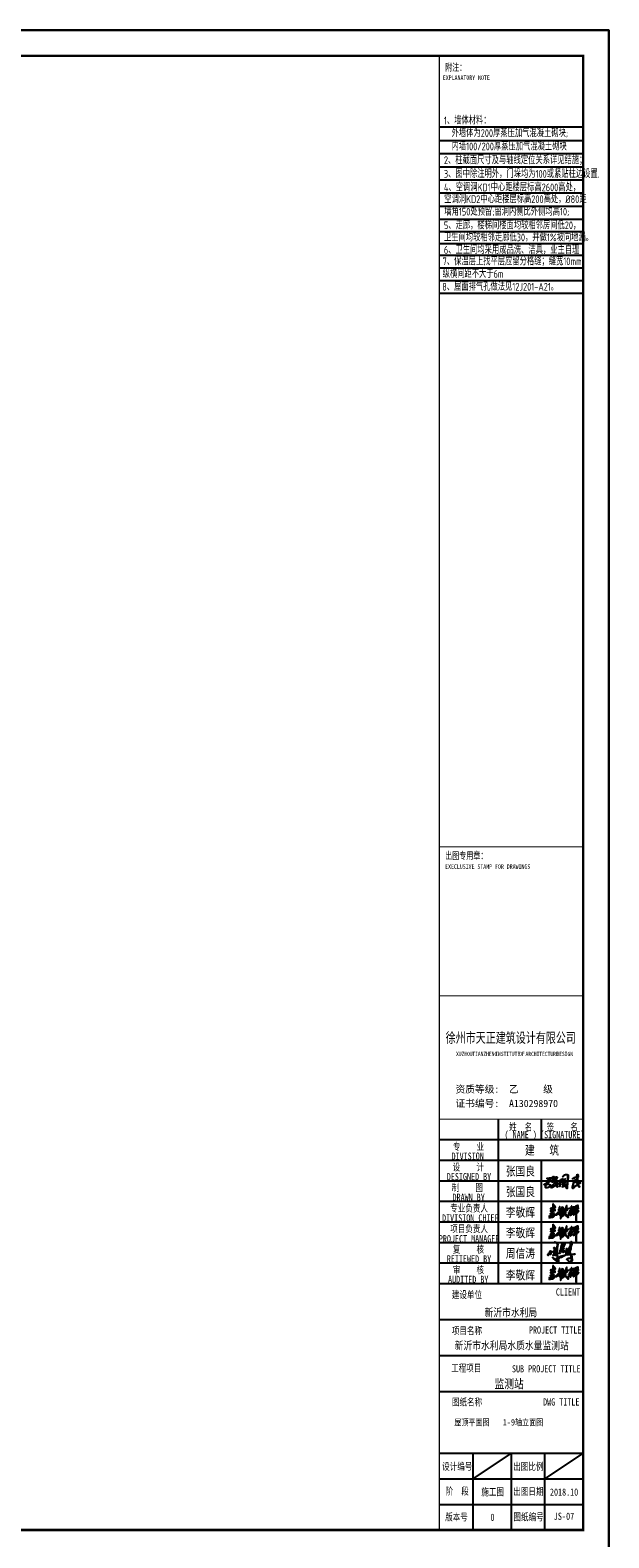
# Model space of a CAD drawing. Header units: inches. Extents: x 224620 to 3435104, y 247406 to 993300.
# Tile 51 of 110: x 312381 to 334909, y 449137 to 507840. Entities that reach past the tile are written whole.
import ezdxf
from ezdxf.enums import TextEntityAlignment as Align

# ---------------------------------------------------------------- set-up
doc = ezdxf.new("R2010")
doc.units = ezdxf.units.IN
doc.header["$MEASUREMENT"] = 0
for name, color, linetype in [('PUB_TEXT', 7, 'Continuous'), ('PUB_TITLE', 4, 'Continuous'), ('SHEET_TEXT', 3, 'Continuous'), ('TK', 7, 'Continuous'), ('细线', 135, 'Continuous')]:
    doc.layers.add(name, color=color, linetype=linetype)
doc.styles.add('-宋体', font='txt', dxfattribs={"width": 0.8})
doc.styles.add('TKHZ1', font='txt', dxfattribs={"width": 0.8})
doc.styles.add('TSSD_Dimension', font='Tssdeng.shx', dxfattribs={"width": 0.7, "bigfont": 'hztxt.shx'})
doc.styles.add('黑体', font='simhei.ttf')

# ---------------------------------------------------------------- blocks, each defined once
blk = doc.blocks.new('李敬辉')
h = blk.add_hatch(color=3)
h.paths.add_polyline_path([(3997, 950), (3920, 887), (3809, 793), (3730, 732), (3680, 669), (3670, 639), (3707, 622), (3817, 678), (3907, 708), (3970, 728), (3990, 743), (3996, 778), (4006, 824), (4012, 887), (4026, 937), (4017, 959)], flags=16)
h.paths.add_polyline_path([(4032, 1341), (3906, 1270), (3844, 1178), (3835, 1138), (3884, 1156), (3964, 1210), (4023, 1252), (4056, 1307)], flags=16)
h.paths.add_polyline_path([(3256, 1743), (3239, 1696), (3258, 1665), (3275, 1637), (3275, 1591), (3284, 1520), (3277, 1464), (3259, 1421), (3246, 1392), (3212, 1377), (3163, 1377), (3103, 1399), (3078, 1426), (3069, 1469), (3038, 1469), (3014, 1453), (3014, 1416), (3040, 1373), (3083, 1317), (3111, 1295), (3148, 1295), (3188, 1306), (3208, 1306), (3215, 1290), (3199, 1251), (3129, 1163), (3066, 1117), (3031, 1080), (2990, 1020), (2990, 980), (3003, 969), (3035, 1020), (3096, 1076), (3142, 1114), (3172, 1138), (3188, 1150), (3209, 1171), (3205, 1145), (3186, 1107), (3176, 1078), (3105, 1013), (3025, 946), (2962, 886), (2916, 846), (2880, 812), (2857, 774), (2851, 744), (2868, 730), (2914, 771), (3024, 864), (3095, 923), (3162, 988), (3200, 1041), (3222, 1053), (3243, 1067), (3270, 1067), (3247, 1030), (3206, 960), (3152, 893), (3048, 780), (2915, 625), (2820, 519), (2736, 377), (2707, 320), (2707, 272), (2718, 253), (2745, 249), (2858, 363), (2963, 495), (3041, 601), (3088, 652), (3116, 687), (3154, 721), (3170, 721), (3184, 707), (3175, 659), (3160, 609), (3147, 547), (3103, 439), (3103, 399), (3135, 384), (3182, 435), (3275, 581), (3338, 676), (3378, 766), (3378, 823), (3364, 834), (3343, 815), (3312, 748), (3275, 694), (3250, 664), (3234, 664), (3234, 707), (3218, 760), (3202, 787), (3172, 799), (3153, 812), (3179, 842), (3250, 929), (3319, 1013), (3341, 1063), (3341, 1107), (3311, 1130), (3282, 1137), (3266, 1131), (3254, 1148), (3273, 1225), (3292, 1259), (3301, 1289), (3335, 1338), (3427, 1418), (3515, 1502), (3560, 1542), (3578, 1592), (3558, 1616), (3526, 1589), (3484, 1558), (3440, 1527), (3401, 1491), (3374, 1469), (3350, 1456), (3337, 1472), (3337, 1534), (3337, 1591), (3328, 1653), (3312, 1690), (3293, 1724)])
h.paths.add_polyline_path([(2399, 950), (2324, 886), (2292, 840), (2298, 804), (2330, 753), (2348, 744), (2367, 785), (2389, 842), (2408, 898), (2408, 924), (2408, 940)], flags=16)
h.paths.add_polyline_path([(2726, 1379), (2628, 1264), (2489, 1113), (2318, 957), (2226, 889), (2165, 831), (2104, 784), (1997, 689), (2046, 668), (2184, 746), (2218, 770), (2264, 716), (2287, 696), (2287, 668), (2279, 641), (2242, 584), (2112, 461), (2008, 361), (1921, 281), (1873, 252), (1824, 186), (1872, 164), (1991, 251), (2139, 383), (2207, 458), (2250, 500), (2296, 552), (2321, 577), (2343, 577), (2377, 503), (2448, 397), (2527, 290), (2627, 189), (2710, 140), (2784, 108), (2854, 101), (2832, 152), (2738, 216), (2653, 296), (2536, 404), (2475, 502), (2432, 579), (2413, 645), (2404, 684), (2437, 807), (2461, 906), (2469, 996), (2497, 1033), (2598, 1129), (2672, 1200), (2749, 1286), (2777, 1329), (2777, 1381)])
h.paths.add_polyline_path([(1690, 731), (1619, 719), (1581, 687), (1558, 632), (1548, 602), (1587, 576), (1663, 612), (1729, 669), (1745, 726), (1710, 742)], flags=16)
h.paths.add_polyline_path([(1183, 736), (1135, 680), (1135, 638), (1188, 631), (1265, 671), (1344, 714), (1416, 757), (1452, 777), (1477, 766), (1477, 657), (1466, 577), (1446, 529), (1446, 489), (1492, 469), (1546, 469), (1627, 509), (1666, 542), (1716, 569), (1800, 611), (1824, 683), (1824, 776), (1789, 814), (1724, 836), (1652, 814), (1589, 754), (1566, 776), (1572, 820), (1640, 889), (1699, 938), (1799, 1002), (1910, 1063), (1967, 1097), (2021, 1122), (2063, 1142), (2097, 1155), (2128, 1145), (2135, 1119), (2057, 959), (1964, 794), (1870, 589), (1838, 503), (1787, 397), (1741, 285), (1721, 228), (1709, 228), (1705, 265), (1694, 299), (1697, 321), (1684, 346), (1673, 360), (1659, 385), (1666, 401), (1660, 415), (1641, 405), (1641, 366), (1657, 320), (1666, 251), (1666, 181), (1666, 123), (1666, 65), (1645, 8), (1645, -29), (1645, -69), (1667, -85), (1699, -69), (1726, -15), (1726, 32), (1737, 83), (1755, 130), (1775, 190), (1814, 304), (1860, 404), (1908, 513), (1944, 579), (1997, 689), (2070, 840), (2158, 998), (2228, 1081), (2316, 1178), (2428, 1344), (2506, 1504), (2572, 1639), (2617, 1733), (2617, 1790), (2589, 1821), (2560, 1810), (2511, 1746), (2429, 1501), (2313, 1303), (2260, 1229), (2233, 1187), (2195, 1227), (2139, 1254), (2094, 1236), (1926, 1150), (1797, 1074), (1564, 939), (1446, 862), (1288, 793), (1232, 768)])
h.paths.add_polyline_path([(1508, 1612), (1472, 1551), (1454, 1489), (1476, 1432), (1499, 1368), (1516, 1323), (1506, 1298), (1496, 1275), (1446, 1256), (1385, 1233), (1346, 1178), (1346, 1147), (1362, 1130), (1410, 1150), (1463, 1178), (1523, 1196), (1540, 1176), (1547, 1106), (1547, 1051), (1562, 1032), (1605, 1047), (1637, 1086), (1637, 1138), (1656, 1166), (1674, 1205), (1692, 1238), (1720, 1266), (1720, 1240), (1720, 1201), (1784, 1236), (1857, 1317), (1938, 1387), (2010, 1446), (2041, 1501), (2041, 1545), (1994, 1545), (1971, 1538), (1962, 1517), (1962, 1501), (1956, 1482), (1946, 1467), (1933, 1463), (1933, 1489), (1943, 1517), (1943, 1540), (1924, 1568), (1912, 1591), (1912, 1610), (1891, 1615), (1884, 1609), (1868, 1597), (1859, 1575), (1873, 1540), (1873, 1518), (1873, 1493), (1854, 1459), (1843, 1441), (1843, 1425), (1804, 1402), (1716, 1368), (1671, 1331), (1651, 1304), (1609, 1304), (1594, 1338), (1594, 1420), (1551, 1471), (1551, 1521), (1566, 1578), (1566, 1619), (1533, 1619)], flags=17)
h.paths.add_polyline_path([(168, 583), (175, 642), (267, 713), (435, 770), (553, 799), (624, 799), (670, 766), (663, 732), (608, 654), (516, 562), (471, 526), (471, 498), (528, 481), (650, 493), (809, 516), (986, 538), (1089, 557), (1146, 573), (1190, 544), (1209, 505), (1179, 451), (1103, 433), (971, 406), (838, 406), (676, 394), (617, 394), (617, 363), (653, 286), (663, 224), (644, 171), (597, 110), (500, 65), (399, 65), (276, 65), (187, 65), (113, 32), (0, 0), (31, 83), (125, 138), (254, 168), (377, 168), (435, 153), (527, 169), (556, 220), (527, 281), (446, 328), (376, 363), (288, 363), (223, 327), (138, 259), (75, 190), (16, 169), (-13, 199), (28, 265), (101, 356), (176, 421), (250, 449), (317, 467), (362, 491), (424, 559), (479, 605), (520, 656), (537, 689), (503, 689), (448, 663), (350, 616), (292, 607), (225, 582), (184, 576)])
h.paths.add_polyline_path([(454, 1236), (413, 1218), (373, 1179), (341, 1153), (323, 1137), (333, 1129), (391, 1139), (443, 1147), (467, 1163), (467, 1193), (467, 1221), (461, 1231)], flags=16)
h.paths.add_polyline_path([(585, 1900), (576, 1780), (576, 1654), (582, 1573), (582, 1527), (593, 1508), (633, 1521), (723, 1567), (788, 1589), (788, 1628), (741, 1727), (669, 1827), (623, 1882)], flags=16)
h.paths.add_polyline_path([(551, 2093), (510, 2034), (510, 1862), (521, 1723), (521, 1632), (521, 1554), (516, 1519), (503, 1492), (450, 1472), (374, 1447), (280, 1421), (207, 1395), (197, 1357), (229, 1324), (367, 1359), (439, 1381), (478, 1381), (500, 1370), (481, 1328), (411, 1299), (365, 1259), (303, 1210), (255, 1158), (215, 1107), (185, 1050), (185, 1017), (252, 1017), (370, 1048), (435, 1058), (448, 1044), (432, 976), (419, 915), (412, 872), (412, 836), (429, 822), (471, 841), (510, 895), (538, 969), (552, 1029), (565, 1083), (636, 1095), (742, 1103), (827, 1114), (890, 1121), (898, 1167), (892, 1200), (840, 1208), (742, 1208), (640, 1183), (591, 1162), (562, 1151), (543, 1162), (543, 1233), (552, 1266), (563, 1302), (577, 1349), (611, 1411), (686, 1450), (792, 1490), (880, 1536), (910, 1581), (878, 1632), (784, 1783), (711, 1896), (631, 2001), (590, 2061)])
h.paths.add_polyline_path([(4309, 1042), (4268, 1084), (4229, 1099), (4220, 1083), (4248, 1025), (4267, 1004), (4250, 960), (4210, 930), (4146, 875), (4101, 829), (4083, 811), (4083, 841), (4091, 910), (4113, 971), (4132, 1020), (4171, 1072), (4207, 1126), (4167, 1146), (4123, 1086), (4108, 1072), (4099, 1119), (4116, 1170), (4123, 1231), (4221, 1309), (4285, 1384), (4311, 1411), (4299, 1453), (4269, 1464), (4256, 1437), (4234, 1406), (4201, 1372), (4163, 1339), (4142, 1317), (4118, 1301), (4102, 1310), (4130, 1365), (4183, 1419), (4214, 1505), (4260, 1619), (4286, 1705), (4290, 1789), (4267, 1825), (4197, 1844), (4083, 1799), (3971, 1735), (3880, 1669), (3814, 1610), (3764, 1574), (3730, 1544), (3716, 1552), (3720, 1592), (3711, 1618), (3692, 1625), (3664, 1595), (3664, 1561), (3664, 1491), (3641, 1407), (3603, 1319), (3568, 1231), (3528, 1142), (3496, 1068), (3463, 1007), (3450, 962), (3450, 932), (3479, 913), (3518, 972), (3581, 1104), (3635, 1226), (3662, 1305), (3694, 1379), (3724, 1459), (3763, 1499), (3888, 1596), (3984, 1656), (4085, 1696), (4152, 1728), (4191, 1735), (4211, 1720), (4197, 1665), (4176, 1595), (4159, 1536), (4142, 1490), (4105, 1467), (4002, 1400), (3919, 1339), (3843, 1278), (3801, 1221), (3772, 1165), (3733, 1098), (3713, 1033), (3745, 1015), (3745, 995), (3782, 948), (3836, 988), (3823, 1038), (3885, 1080), (3966, 1126), (4002, 1150), (4028, 1143), (4028, 1072), (3992, 1011), (3905, 933), (3691, 755), (3588, 642), (3553, 606), (3526, 556), (3526, 503), (3567, 466), (3636, 475), (3747, 539), (3855, 601), (3933, 654), (3960, 654), (3979, 637), (3971, 581), (3967, 513), (3956, 416), (3944, 289), (3944, 132), (3935, 16), (3935, -185), (3935, -326), (3953, -425), (3953, -513), (3978, -562), (3997, -530), (3997, -405), (3997, -280), (4003, -149), (4003, -50), (4003, 47), (4013, 148), (4013, 282), (4018, 353), (4032, 518), (4036, 587), (4041, 625), (4073, 648), (4083, 698), (4092, 729), (4192, 815), (4287, 888), (4327, 955), (4344, 1002)])
for points in [[(168, 583), (175, 642), (267, 713), (435, 770), (553, 799), (624, 799), (670, 766), (663, 732), (608, 654), (516, 562), (471, 526), (471, 498), (528, 481), (650, 493), (809, 516), (986, 538), (1089, 557), (1146, 573), (1190, 544), (1209, 505), (1179, 451), (1103, 433), (971, 406), (838, 406), (676, 394), (617, 394), (617, 363), (653, 286), (663, 224), (644, 171), (597, 110), (500, 65), (399, 65), (276, 65), (187, 65), (113, 32), (0, 0), (31, 83), (125, 138), (254, 168), (377, 168), (435, 153), (527, 169), (556, 220), (527, 281), (446, 328), (376, 363), (288, 363), (223, 327), (138, 259), (75, 190), (16, 169), (-13, 199), (28, 265), (101, 356), (176, 421), (250, 449), (317, 467), (362, 491), (424, 559), (479, 605), (520, 656), (537, 689), (503, 689), (448, 663), (350, 616), (292, 607), (225, 582), (184, 576)], [(551, 2093), (510, 2034), (510, 1862), (521, 1723), (521, 1632), (521, 1554), (516, 1519), (503, 1492), (450, 1472), (374, 1447), (280, 1421), (207, 1395), (197, 1357), (229, 1324), (367, 1359), (439, 1381), (478, 1381), (500, 1370), (481, 1328), (411, 1299), (365, 1259), (303, 1210), (255, 1158), (215, 1107), (185, 1050), (185, 1017), (252, 1017), (370, 1048), (435, 1058), (448, 1044), (432, 976), (419, 915), (412, 872), (412, 836), (429, 822), (471, 841), (510, 895), (538, 969), (552, 1029), (565, 1083), (636, 1095), (742, 1103), (827, 1114), (890, 1121), (898, 1167), (892, 1200), (840, 1208), (742, 1208), (640, 1183), (591, 1162), (562, 1151), (543, 1162), (543, 1233), (552, 1266), (563, 1302), (577, 1349), (611, 1411), (686, 1450), (792, 1490), (880, 1536), (910, 1581), (878, 1632), (784, 1783), (711, 1896), (631, 2001), (590, 2061)], [(454, 1236), (413, 1218), (373, 1179), (341, 1153), (323, 1137), (333, 1129), (391, 1139), (443, 1147), (467, 1163), (467, 1193), (467, 1221), (461, 1231)], [(585, 1900), (576, 1780), (576, 1654), (582, 1573), (582, 1527), (593, 1508), (633, 1521), (723, 1567), (788, 1589), (788, 1628), (741, 1727), (669, 1827), (623, 1882)], [(1183, 736), (1135, 680), (1135, 638), (1188, 631), (1265, 671), (1344, 714), (1416, 757), (1452, 777), (1477, 766), (1477, 657), (1466, 577), (1446, 529), (1446, 489), (1492, 469), (1546, 469), (1627, 509), (1666, 542), (1716, 569), (1800, 611), (1824, 683), (1824, 776), (1789, 814), (1724, 836), (1652, 814), (1589, 754), (1566, 776), (1572, 820), (1640, 889), (1699, 938), (1799, 1002), (1910, 1063), (1967, 1097), (2021, 1122), (2063, 1142), (2097, 1155), (2128, 1145), (2135, 1119), (2057, 959), (1964, 794), (1870, 589), (1838, 503), (1787, 397), (1741, 285), (1721, 228), (1709, 228), (1705, 265), (1694, 299), (1697, 321), (1684, 346), (1673, 360), (1659, 385), (1666, 401), (1660, 415), (1641, 405), (1641, 366), (1657, 320), (1666, 251), (1666, 181), (1666, 123), (1666, 65), (1645, 8), (1645, -29), (1645, -69), (1667, -85), (1699, -69), (1726, -15), (1726, 32), (1737, 83), (1755, 130), (1775, 190), (1814, 304), (1860, 404), (1908, 513), (1944, 579), (1997, 689), (2070, 840), (2158, 998), (2228, 1081), (2316, 1178), (2428, 1344), (2506, 1504), (2572, 1639), (2617, 1733), (2617, 1790), (2589, 1821), (2560, 1810), (2511, 1746), (2429, 1501), (2313, 1303), (2260, 1229), (2233, 1187), (2195, 1227), (2139, 1254), (2094, 1236), (1926, 1150), (1797, 1074), (1564, 939), (1446, 862), (1288, 793), (1232, 768)], [(1508, 1612), (1472, 1551), (1454, 1489), (1476, 1432), (1499, 1368), (1516, 1323), (1506, 1298), (1496, 1275), (1446, 1256), (1385, 1233), (1346, 1178), (1346, 1147), (1362, 1130), (1410, 1150), (1463, 1178), (1523, 1196), (1540, 1176), (1547, 1106), (1547, 1051), (1562, 1032), (1605, 1047), (1637, 1086), (1637, 1138), (1656, 1166), (1674, 1205), (1692, 1238), (1720, 1266), (1720, 1240), (1720, 1201), (1784, 1236), (1857, 1317), (1938, 1387), (2010, 1446), (2041, 1501), (2041, 1545), (1994, 1545), (1971, 1538), (1962, 1517), (1962, 1501), (1956, 1482), (1946, 1467), (1933, 1463), (1933, 1489), (1943, 1517), (1943, 1540), (1924, 1568), (1912, 1591), (1912, 1610), (1891, 1615), (1884, 1609), (1868, 1597), (1859, 1575), (1873, 1540), (1873, 1518), (1873, 1493), (1854, 1459), (1843, 1441), (1843, 1425), (1804, 1402), (1716, 1368), (1671, 1331), (1651, 1304), (1609, 1304), (1594, 1338), (1594, 1420), (1551, 1471), (1551, 1521), (1566, 1578), (1566, 1619), (1533, 1619)], [(1690, 731), (1619, 719), (1581, 687), (1558, 632), (1548, 602), (1587, 576), (1663, 612), (1729, 669), (1745, 726), (1710, 742)], [(2726, 1379), (2628, 1264), (2489, 1113), (2318, 957), (2226, 889), (2165, 831), (2104, 784), (1997, 689), (2046, 668), (2184, 746), (2218, 770), (2264, 716), (2287, 696), (2287, 668), (2279, 641), (2242, 584), (2112, 461), (2008, 361), (1921, 281), (1873, 252), (1824, 186), (1872, 164), (1991, 251), (2139, 383), (2207, 458), (2250, 500), (2296, 552), (2321, 577), (2343, 577), (2377, 503), (2448, 397), (2527, 290), (2627, 189), (2710, 140), (2784, 108), (2854, 101), (2832, 152), (2738, 216), (2653, 296), (2536, 404), (2475, 502), (2432, 579), (2413, 645), (2404, 684), (2437, 807), (2461, 906), (2469, 996), (2497, 1033), (2598, 1129), (2672, 1200), (2749, 1286), (2777, 1329), (2777, 1381)], [(2399, 950), (2324, 886), (2292, 840), (2298, 804), (2330, 753), (2348, 744), (2367, 785), (2389, 842), (2408, 898), (2408, 924), (2408, 940)], [(3256, 1743), (3239, 1696), (3258, 1665), (3275, 1637), (3275, 1591), (3284, 1520), (3277, 1464), (3259, 1421), (3246, 1392), (3212, 1377), (3163, 1377), (3103, 1399), (3078, 1426), (3069, 1469), (3038, 1469), (3014, 1453), (3014, 1416), (3040, 1373), (3083, 1317), (3111, 1295), (3148, 1295), (3188, 1306), (3208, 1306), (3215, 1290), (3199, 1251), (3129, 1163), (3066, 1117), (3031, 1080), (2990, 1020), (2990, 980), (3003, 969), (3035, 1020), (3096, 1076), (3142, 1114), (3172, 1138), (3188, 1150), (3209, 1171), (3205, 1145), (3186, 1107), (3176, 1078), (3105, 1013), (3025, 946), (2962, 886), (2916, 846), (2880, 812), (2857, 774), (2851, 744), (2868, 730), (2914, 771), (3024, 864), (3095, 923), (3162, 988), (3200, 1041), (3222, 1053), (3243, 1067), (3270, 1067), (3247, 1030), (3206, 960), (3152, 893), (3048, 780), (2915, 625), (2820, 519), (2736, 377), (2707, 320), (2707, 272), (2718, 253), (2745, 249), (2858, 363), (2963, 495), (3041, 601), (3088, 652), (3116, 687), (3154, 721), (3170, 721), (3184, 707), (3175, 659), (3160, 609), (3147, 547), (3103, 439), (3103, 399), (3135, 384), (3182, 435), (3275, 581), (3338, 676), (3378, 766), (3378, 823), (3364, 834), (3343, 815), (3312, 748), (3275, 694), (3250, 664), (3234, 664), (3234, 707), (3218, 760), (3202, 787), (3172, 799), (3153, 812), (3179, 842), (3250, 929), (3319, 1013), (3341, 1063), (3341, 1107), (3311, 1130), (3282, 1137), (3266, 1131), (3254, 1148), (3273, 1225), (3292, 1259), (3301, 1289), (3335, 1338), (3427, 1418), (3515, 1502), (3560, 1542), (3578, 1592), (3558, 1616), (3526, 1589), (3484, 1558), (3440, 1527), (3401, 1491), (3374, 1469), (3350, 1456), (3337, 1472), (3337, 1534), (3337, 1591), (3328, 1653), (3312, 1690), (3293, 1724)], [(3997, 950), (3920, 887), (3809, 793), (3730, 732), (3680, 669), (3670, 639), (3707, 622), (3817, 678), (3907, 708), (3970, 728), (3990, 743), (3996, 778), (4006, 824), (4012, 887), (4026, 937), (4017, 959)], [(4032, 1341), (3906, 1270), (3844, 1178), (3835, 1138), (3884, 1156), (3964, 1210), (4023, 1252), (4056, 1307)]]:
    blk.add_lwpolyline(points, close=True)
for points in [[(4267, 1004), (4250, 960), (4210, 930), (4146, 875), (4101, 829), (4083, 811), (4083, 841), (4091, 910), (4113, 971), (4132, 1020), (4171, 1072), (4207, 1126), (4167, 1146), (4123, 1086), (4108, 1072), (4099, 1119), (4116, 1170), (4123, 1231), (4221, 1309), (4285, 1384), (4311, 1411), (4299, 1453), (4269, 1464), (4256, 1437), (4234, 1406), (4201, 1372), (4163, 1339), (4142, 1317), (4118, 1301), (4102, 1310), (4130, 1365), (4183, 1419), (4214, 1505), (4260, 1619), (4286, 1705), (4290, 1789), (4267, 1825), (4197, 1844), (4083, 1799), (3971, 1735), (3880, 1669), (3814, 1610), (3764, 1574), (3730, 1544), (3716, 1552), (3720, 1592), (3711, 1618), (3692, 1625), (3664, 1595), (3664, 1561), (3664, 1491), (3641, 1407), (3603, 1319), (3568, 1231), (3528, 1142), (3496, 1068), (3463, 1007), (3450, 962), (3450, 932), (3479, 913), (3518, 972), (3581, 1104), (3635, 1226), (3662, 1305), (3694, 1379), (3724, 1459), (3763, 1499), (3888, 1596), (3984, 1656), (4085, 1696), (4152, 1728), (4191, 1735), (4211, 1720), (4197, 1665), (4176, 1595), (4159, 1536), (4142, 1490), (4105, 1467), (4002, 1400), (3919, 1339), (3843, 1278), (3801, 1221), (3772, 1165), (3733, 1098), (3713, 1033), (3745, 1015), (3745, 995), (3782, 948), (3836, 988), (3823, 1038), (3885, 1080), (3966, 1126), (4002, 1150), (4028, 1143), (4028, 1072), (3992, 1011), (3905, 933), (3691, 755), (3588, 642), (3553, 606), (3526, 556), (3526, 503), (3567, 466), (3636, 475), (3747, 539), (3855, 601), (3933, 654), (3960, 654), (3979, 637), (3971, 581), (3967, 513), (3956, 416), (3944, 289), (3944, 132), (3935, 16), (3935, -185), (3935, -326), (3953, -425), (3953, -513), (3978, -562), (3997, -530), (3997, -405), (3997, -280), (4003, -149), (4003, -50), (4003, 47), (4013, 148), (4013, 282), (4018, 353), (4032, 518), (4036, 587), (4041, 625), (4073, 648), (4083, 698), (4092, 729), (4192, 815), (4287, 888), (4327, 955), (4344, 1002), (4309, 1042)], [(4309, 1042), (4268, 1084), (4229, 1099), (4220, 1083), (4248, 1025), (4267, 1004)]]:
    blk.add_lwpolyline(points)
blk = doc.blocks.new('A$C1A962DD0')
at = {"linetype": 'Continuous'}
h = blk.add_hatch(color=256, dxfattribs=at)
h.paths.add_polyline_path([(92, 26), (90, 27), (74, 18), (94, 7), (95, 12)], flags=16)
h.paths.add_polyline_path([(91, 31), (90, 32), (88, 32), (78, 24), (80, 23), (90, 27)], flags=17)
h.paths.add_polyline_path([(197, 78), (195, 79), (175, 68), (174, 66), (176, 65), (202, 69), (203, 71), (197, 76)], flags=16)
h.paths.add_polyline_path([(129, 97), (128, 98), (128, 96)], flags=16)
h.paths.add_polyline_path([(134, 103), (132, 104), (129, 99), (130, 98)], flags=16)
h.paths.add_polyline_path([(187, 105), (186, 106), (184, 104), (185, 102)], flags=16)
h.paths.add_polyline_path([(81, 105), (79, 106), (68, 101), (64, 96), (61, 88), (62, 87), (67, 91), (70, 91), (70, 88), (58, 73), (55, 67), (56, 64), (66, 72), (72, 72), (76, 64), (82, 68), (83, 73), (81, 82)], flags=16)
h.paths.add_polyline_path([(190, 108), (189, 110), (187, 107), (188, 106)], flags=16)
h.paths.add_polyline_path([(201, 110), (199, 111), (188, 100), (188, 96), (192, 95), (196, 99)], flags=16)
h.paths.add_polyline_path([(207, 137), (205, 138), (192, 117), (189, 111), (190, 109), (204, 119)], flags=16)
h.paths.add_polyline_path([(214, 171), (212, 172), (212, 157), (215, 162)], flags=16)
h.paths.add_polyline_path([(140, 172), (145, 172), (154, 166), (154, 160), (142, 139), (146, 138), (147, 136), (138, 123), (140, 122), (145, 124), (146, 121), (133, 105), (145, 105), (148, 102), (145, 92), (147, 91), (154, 95), (154, 92), (141, 86), (140, 91), (144, 99), (143, 101), (136, 100), (129, 90), (125, 90), (124, 95), (139, 116), (137, 117), (133, 115), (130, 119), (139, 129), (140, 131), (136, 131), (135, 134), (139, 138), (150, 158), (149, 165), (147, 165), (144, 168), (140, 168), (133, 161), (126, 148), (118, 111), (114, 81), (110, 76), (113, 107), (118, 114), (125, 149), (133, 167)], flags=17)
h.paths.add_polyline_path([(208, 183), (211, 183), (218, 169), (218, 161), (211, 146), (210, 130), (208, 125), (209, 114), (194, 89), (206, 89), (204, 85), (199, 81), (204, 77), (209, 69), (230, 71), (240, 74), (245, 72), (243, 68), (211, 64), (217, 46), (220, 17), (217, 7), (211, 1), (201, 0), (191, 3), (178, 15), (173, 22), (173, 26), (179, 32), (189, 35), (199, 35), (181, 29), (176, 24), (182, 12), (187, 7), (197, 2), (205, 2), (213, 7), (216, 15), (216, 29), (211, 54), (205, 65), (194, 65), (164, 60), (119, 40), (120, 42), (125, 43), (146, 54), (142, 55), (114, 46), (101, 40), (94, 35), (94, 32), (96, 30), (104, 35), (107, 35), (117, 40), (111, 36), (103, 34), (100, 31), (98, 31), (95, 27), (99, 12), (99, 5), (97, 2), (93, 2), (70, 16), (53, 32), (43, 39), (54, 34), (68, 22), (70, 22), (72, 25), (89, 37), (85, 61), (83, 64), (77, 60), (72, 59), (70, 69), (65, 68), (56, 59), (51, 59), (51, 64), (62, 80), (61, 82), (57, 80), (55, 82), (61, 95), (60, 97), (30, 84), (27, 81), (27, 71), (25, 66), (23, 66), (24, 79), (21, 80), (12, 75), (3, 66), (4, 59), (0, 64), (0, 68), (8, 76), (23, 85), (19, 97), (22, 97), (26, 93), (28, 99), (26, 91), (28, 88), (45, 94), (58, 100), (63, 104), (63, 123), (60, 126), (59, 124), (57, 124), (56, 128), (58, 130), (62, 130), (65, 127), (67, 119), (67, 105), (80, 111), (78, 113), (72, 113), (71, 115), (82, 116), (85, 136), (88, 145), (88, 160), (77, 172), (69, 177), (63, 176), (58, 173), (62, 178), (66, 180), (73, 179), (78, 176), (90, 164), (92, 158), (90, 138), (86, 123), (87, 110), (85, 108), (85, 77), (86, 73), (88, 72), (93, 77), (94, 76), (87, 67), (92, 42), (95, 40), (117, 51), (165, 64), (193, 82), (190, 86), (191, 92), (187, 93), (184, 96), (183, 100), (175, 87), (170, 73), (168, 71), (166, 72), (169, 95), (169, 119), (171, 121), (173, 120), (173, 91), (191, 118), (207, 146)])
for points in [[(208, 183), (211, 183), (218, 169), (218, 161), (211, 146), (210, 130), (208, 125), (209, 114), (194, 89), (206, 89), (204, 85), (199, 81), (204, 77), (209, 69), (230, 71), (240, 74), (245, 72), (243, 68), (211, 64), (217, 46), (220, 17), (217, 7), (211, 1), (201, 0), (191, 3), (178, 15), (173, 22), (173, 26), (179, 32), (189, 35), (199, 35), (181, 29), (176, 24), (182, 12), (187, 7), (197, 2), (205, 2), (213, 7), (216, 15), (216, 29), (211, 54), (205, 65), (194, 65), (164, 60), (119, 40), (120, 42), (125, 43), (146, 54), (142, 55), (114, 46), (101, 40), (94, 35), (94, 32), (96, 30), (104, 35), (107, 35), (117, 40), (111, 36), (103, 34), (100, 31), (98, 31), (95, 27), (99, 12), (99, 5), (97, 2), (93, 2), (70, 16), (53, 32), (43, 39), (54, 34), (68, 22), (70, 22), (72, 25), (89, 37), (85, 61), (83, 64), (77, 60), (72, 59), (70, 69), (65, 68), (56, 59), (51, 59), (51, 64), (62, 80), (61, 82), (57, 80), (55, 82), (61, 95), (60, 97), (30, 84), (27, 81), (27, 71), (25, 66), (23, 66), (24, 79), (21, 80), (12, 75), (3, 66), (4, 59), (0, 64), (0, 68), (8, 76), (23, 85), (19, 97), (22, 97), (26, 93), (28, 99), (26, 91), (28, 88), (45, 94), (58, 100), (63, 104), (63, 123), (60, 126), (59, 124), (57, 124), (56, 128), (58, 130), (62, 130), (65, 127), (67, 119), (67, 105), (80, 111), (78, 113), (72, 113), (71, 115), (82, 116), (85, 136), (88, 145), (88, 160), (77, 172), (69, 177), (63, 176), (58, 173), (62, 178), (66, 180), (73, 179), (78, 176), (90, 164), (92, 158), (90, 138), (86, 123), (87, 110), (85, 108), (85, 77), (86, 73), (88, 72), (93, 77), (94, 76), (87, 67), (92, 42), (95, 40), (117, 51), (165, 64), (193, 82), (190, 86), (191, 92), (187, 93), (184, 96), (183, 100), (175, 87), (170, 73), (168, 71), (166, 72), (169, 95), (169, 119), (171, 121), (173, 120), (173, 91), (191, 118), (207, 146), (208, 183)], [(140, 172), (145, 172), (154, 166), (154, 160), (142, 139), (146, 138), (147, 136), (138, 123), (140, 122), (145, 124), (146, 121), (133, 105), (145, 105), (148, 102), (145, 92), (147, 91), (154, 95), (154, 92), (141, 86), (140, 91), (144, 99), (143, 101), (136, 100), (129, 90), (125, 90), (124, 95), (139, 116), (137, 117), (133, 115), (130, 119), (139, 129), (140, 131), (136, 131), (135, 134), (139, 138), (150, 158), (149, 165), (147, 165), (144, 168), (140, 168), (133, 161), (126, 148), (118, 111), (114, 81), (110, 76), (113, 107), (118, 114), (125, 149), (133, 167), (140, 172)], [(207, 137), (205, 138), (192, 117), (189, 111), (190, 109), (204, 119), (207, 137)], [(214, 171), (212, 172), (212, 157), (215, 162), (214, 171)], [(81, 105), (79, 106), (68, 101), (64, 96), (61, 88), (62, 87), (67, 91), (70, 91), (70, 88), (58, 73), (55, 67), (56, 64), (66, 72), (72, 72), (76, 64), (82, 68), (83, 73), (81, 82), (81, 105)], [(92, 26), (90, 27), (74, 18), (94, 7), (95, 12), (92, 26)], [(91, 31), (90, 32), (88, 32), (78, 24), (80, 23), (90, 27), (91, 31)], [(129, 97), (128, 98), (128, 96), (129, 97)], [(134, 103), (132, 104), (129, 99), (130, 98), (134, 103)], [(197, 78), (195, 79), (175, 68), (174, 66), (176, 65), (202, 69), (203, 71), (197, 76), (197, 78)], [(187, 105), (186, 106), (184, 104), (185, 102), (187, 105)], [(190, 108), (189, 110), (187, 107), (188, 106), (190, 108)], [(201, 110), (199, 111), (188, 100), (188, 96), (192, 95), (196, 99), (201, 110)]]:
    blk.add_lwpolyline(points, dxfattribs=at)
blk = doc.blocks.new('张国良')
at = {"linetype": 'Continuous'}
h = blk.add_hatch(color=256, dxfattribs=at)
h.paths.add_polyline_path([(70, 138), (69, 139), (51, 139), (41, 137), (38, 134), (35, 122), (37, 113), (40, 110), (50, 110), (64, 114), (77, 122), (82, 127), (82, 132), (78, 137)], flags=16)
h.paths.add_polyline_path([(221, 144), (221, 146), (219, 147), (208, 139), (212, 137), (222, 137), (223, 140)], flags=16)
h.paths.add_polyline_path([(45, 149), (43, 150), (25, 139), (38, 138)], flags=16)
h.paths.add_polyline_path([(151, 155), (150, 156), (144, 155), (137, 149), (139, 142), (143, 138), (156, 149)], flags=16)
h.paths.add_polyline_path([(366, 158), (365, 159), (344, 158), (342, 155), (347, 144), (350, 143), (365, 155), (367, 157)], flags=16)
h.paths.add_polyline_path([(367, 161), (373, 161), (374, 158), (350, 141), (358, 124), (360, 122), (362, 125), (364, 114), (363, 113), (359, 117), (346, 138), (334, 128), (328, 125), (335, 133), (337, 133), (345, 140), (345, 143), (340, 153), (341, 159)])
h.paths.add_polyline_path([(209, 163), (207, 164), (205, 161), (204, 152), (206, 150)], flags=16)
h.paths.add_polyline_path([(216, 166), (214, 167), (212, 165), (209, 148), (209, 145), (212, 144), (218, 150), (218, 155), (219, 153), (221, 153), (223, 161), (221, 162), (221, 164)], flags=16)
h.paths.add_polyline_path([(76, 172), (77, 173), (68, 173), (63, 169), (60, 164), (64, 164)], flags=16)
h.paths.add_polyline_path([(78, 174), (77, 175), (77, 173)], flags=16)
h.paths.add_polyline_path([(335, 185), (333, 186), (321, 180), (323, 172), (325, 171), (330, 176)], flags=16)
h.paths.add_polyline_path([(333, 189), (335, 190), (338, 187), (338, 183), (319, 160), (317, 160), (317, 163), (322, 172), (321, 175), (318, 177), (313, 173), (307, 156), (299, 117), (299, 107), (301, 106), (323, 123), (325, 123), (310, 109), (308, 109), (303, 103), (300, 102), (296, 106), (296, 119), (309, 171), (317, 181)])
h.paths.add_polyline_path([(217, 189), (216, 190), (216, 188)], flags=16)
h.paths.add_polyline_path([(80, 189), (78, 190), (60, 180), (50, 172), (54, 171), (64, 173)], flags=16)
h.paths.add_polyline_path([(180, 190), (181, 190), (182, 179), (179, 167), (175, 122), (173, 125)])
h.paths.add_polyline_path([(342, 213), (341, 214), (341, 212)], flags=16)
h.paths.add_polyline_path([(142, 213), (141, 214), (128, 205), (117, 185), (117, 182), (113, 175), (119, 175), (128, 182), (141, 200), (143, 206)], flags=16)
h.paths.add_polyline_path([(114, 218), (115, 218), (113, 196), (110, 183), (111, 175), (114, 178), (119, 193), (125, 204), (131, 211), (139, 216), (143, 216), (147, 211), (147, 207), (135, 185), (126, 177), (131, 175), (132, 168), (123, 150), (117, 145), (93, 113), (96, 111), (102, 113), (111, 120), (139, 135), (139, 138), (135, 146), (136, 154), (144, 157), (154, 156), (158, 150), (155, 144), (144, 135), (153, 117), (150, 115), (142, 132), (140, 133), (100, 110), (89, 109), (97, 123), (101, 125), (104, 133), (124, 157), (130, 170), (130, 173), (128, 175), (116, 172), (103, 164), (99, 164), (100, 167), (108, 171), (107, 180), (110, 189), (110, 199), (113, 212), (110, 213), (88, 195), (73, 180), (74, 177), (86, 179), (86, 176), (71, 165), (53, 156), (43, 142), (44, 139), (54, 142), (67, 142), (82, 137), (85, 134), (86, 128), (80, 120), (68, 113), (52, 108), (39, 108), (35, 112), (33, 118), (34, 125), (38, 135), (24, 136), (21, 138), (21, 140), (54, 159), (61, 169), (49, 170), (47, 171), (47, 173), (56, 180), (65, 184), (91, 201), (90, 203), (70, 202), (50, 198), (48, 199), (56, 201), (58, 203), (81, 206), (90, 206), (96, 204)])
h.paths.add_polyline_path([(229, 238), (239, 238), (252, 235), (254, 233), (255, 209), (249, 158), (247, 110), (245, 108), (245, 100), (242, 100), (236, 115), (229, 125), (208, 119), (198, 118), (202, 121), (224, 126), (228, 129), (225, 135), (211, 135), (201, 137), (199, 141), (204, 142), (204, 163), (211, 170), (216, 188), (214, 190), (203, 189), (197, 192), (196, 195), (203, 193), (227, 194), (226, 191), (218, 187), (214, 176), (214, 170), (220, 168), (226, 160), (226, 155), (220, 147), (222, 145), (224, 147), (227, 145), (225, 146), (223, 142), (230, 130), (239, 132), (241, 131), (232, 126), (242, 109), (244, 117), (244, 138), (252, 200), (252, 231), (250, 233), (241, 235), (228, 235), (218, 230), (206, 219), (204, 215), (205, 220), (213, 229), (223, 236)])
h.paths.add_polyline_path([(344, 240), (348, 237), (351, 233), (351, 231), (347, 231), (347, 229), (352, 224), (352, 213), (347, 206), (345, 192), (345, 169), (342, 162), (339, 162), (342, 168), (343, 199), (345, 208), (348, 213), (345, 214), (343, 211), (341, 211), (340, 213), (322, 207), (307, 199), (301, 194), (298, 195), (316, 207), (344, 218), (345, 220), (341, 223), (340, 227), (342, 227), (345, 223), (345, 230), (347, 232), (344, 237)])
for points in [[(114, 218), (115, 218), (113, 196), (110, 183), (111, 175), (114, 178), (119, 193), (125, 204), (131, 211), (139, 216), (143, 216), (147, 211), (147, 207), (135, 185), (126, 177), (131, 175), (132, 168), (123, 150), (117, 145), (93, 113), (96, 111), (102, 113), (111, 120), (139, 135), (139, 138), (135, 146), (136, 154), (144, 157), (154, 156), (158, 150), (155, 144), (144, 135), (153, 117), (150, 115), (142, 132), (140, 133), (100, 110), (89, 109), (97, 123), (101, 125), (104, 133), (124, 157), (130, 170), (130, 173), (128, 175), (116, 172), (103, 164), (99, 164), (100, 167), (108, 171), (107, 180), (110, 189), (110, 199), (113, 212), (110, 213), (88, 195), (73, 180), (74, 177), (86, 179), (86, 176), (71, 165), (53, 156), (43, 142), (44, 139), (54, 142), (67, 142), (82, 137), (85, 134), (86, 128), (80, 120), (68, 113), (52, 108), (39, 108), (35, 112), (33, 118), (34, 125), (38, 135), (24, 136), (21, 138), (21, 140), (54, 159), (61, 169), (49, 170), (47, 171), (47, 173), (56, 180), (65, 184), (91, 201), (90, 203), (70, 202), (50, 198), (48, 199), (56, 201), (58, 203), (81, 206), (90, 206), (96, 204), (114, 218)], [(45, 149), (43, 150), (25, 139), (38, 138), (45, 149)], [(80, 189), (78, 190), (60, 180), (50, 172), (54, 171), (64, 173), (80, 189)], [(76, 172), (77, 173), (68, 173), (63, 169), (60, 164), (64, 164), (76, 172)], [(78, 174), (77, 175), (77, 173), (78, 174)], [(142, 213), (141, 214), (128, 205), (117, 185), (117, 182), (113, 175), (119, 175), (128, 182), (141, 200), (143, 206), (142, 213)], [(151, 155), (150, 156), (144, 155), (137, 149), (139, 142), (143, 138), (156, 149), (151, 155)], [(180, 190), (181, 190), (182, 179), (179, 167), (175, 122), (173, 125), (180, 190)], [(229, 238), (239, 238), (252, 235), (254, 233), (255, 209), (249, 158), (247, 110), (245, 108), (245, 100), (242, 100), (236, 115), (229, 125), (208, 119), (198, 118), (202, 121), (224, 126), (228, 129), (225, 135), (211, 135), (201, 137), (199, 141), (204, 142), (204, 163), (211, 170), (216, 188), (214, 190), (203, 189), (197, 192), (196, 195), (203, 193), (227, 194), (226, 191), (218, 187), (214, 176), (214, 170), (220, 168), (226, 160), (226, 155), (220, 147), (222, 145), (224, 147), (227, 145), (225, 146), (223, 142), (230, 130), (239, 132), (241, 131), (232, 126), (242, 109), (244, 117), (244, 138), (252, 200), (252, 231), (250, 233), (241, 235), (228, 235), (218, 230), (206, 219), (204, 215), (205, 220), (213, 229), (223, 236), (229, 238)], [(209, 163), (207, 164), (205, 161), (204, 152), (206, 150), (209, 163)], [(221, 144), (221, 146), (219, 147), (208, 139), (212, 137), (222, 137), (223, 140), (221, 144)], [(216, 166), (214, 167), (212, 165), (209, 148), (209, 145), (212, 144), (218, 150), (218, 155), (219, 153), (221, 153), (223, 161), (221, 162), (221, 164), (216, 166)], [(217, 189), (216, 190), (216, 188), (217, 189)], [(333, 189), (335, 190), (338, 187), (338, 183), (319, 160), (317, 160), (317, 163), (322, 172), (321, 175), (318, 177), (313, 173), (307, 156), (299, 117), (299, 107), (301, 106), (323, 123), (325, 123), (310, 109), (308, 109), (303, 103), (300, 102), (296, 106), (296, 119), (309, 171), (317, 181), (333, 189)], [(344, 240), (348, 237), (351, 233), (351, 231), (347, 231), (347, 229), (352, 224), (352, 213), (347, 206), (345, 192), (345, 169), (342, 162), (339, 162), (342, 168), (343, 199), (345, 208), (348, 213), (345, 214), (343, 211), (341, 211), (340, 213), (322, 207), (307, 199), (301, 194), (298, 195), (316, 207), (344, 218), (345, 220), (341, 223), (340, 227), (342, 227), (345, 223), (345, 230), (347, 232), (344, 237), (344, 240)], [(335, 185), (333, 186), (321, 180), (323, 172), (325, 171), (330, 176), (335, 185)], [(367, 161), (373, 161), (374, 158), (350, 141), (358, 124), (360, 122), (362, 125), (364, 114), (363, 113), (359, 117), (346, 138), (334, 128), (328, 125), (335, 133), (337, 133), (345, 140), (345, 143), (340, 153), (341, 159), (367, 161)], [(342, 213), (341, 214), (341, 212), (342, 213)], [(366, 158), (365, 159), (344, 158), (342, 155), (347, 144), (350, 143), (365, 155), (367, 157), (366, 158)], [(70, 138), (69, 139), (51, 139), (41, 137), (38, 134), (35, 122), (37, 113), (40, 110), (50, 110), (64, 114), (77, 122), (82, 127), (82, 132), (78, 137), (70, 138)]]:
    blk.add_lwpolyline(points, dxfattribs=at)
blk = doc.blocks.new('wrtgtg')
at = {"color": 4}
for p, q in [((7804, -4841), (7804, 52559)), ((7804, -2434), (7804, -2434)), ((2146, -4841), (7804, -4841))]:
    blk.add_line(p, q, dxfattribs=at)
at = {"color": 251}
for p, q in [((5004, -1841), (3504, -2841)), ((7804, -1841), (6304, -2841))]:
    blk.add_line(p, q, dxfattribs=at)
at = {"layer": 'PUB_TITLE'}
for p, q in [((-75296, 53559), (8804, 53559)), ((8804, 53559), (8804, -5841)), ((2204, 52559), (7804, 52559)), ((2204, 52559), (7804, 52559)), ((7804, -4841), (7804, 52559)), ((4504, 4748), (4504, 11159)), ((6187, 10359), (6187, 11159)), ((2204, 10359), (7804, 10359)), ((2204, 9559), (7804, 9559)), ((6187, 4748), (6187, 9559)), ((2204, 8759), (7804, 8759)), ((2204, 7959), (7804, 7959)), ((2204, 7159), (7804, 7159)), ((2204, 6359), (7804, 6359)), ((2204, 5559), (7804, 5559)), ((2204, 4759), (7804, 4759)), ((2204, 4759), (7804, 4759)), ((2204, 3359), (7804, 3359)), ((2204, 1959), (7804, 1959)), ((2204, 559), (7804, 559)), ((2204, -1841), (7804, -1841)), ((3504, -1841), (3504, -4841)), ((5004, -1841), (5004, -4841)), ((6304, -1841), (6304, -4841)), ((2204, -2841), (7804, -2841)), ((2204, -3841), (7804, -3841))]:
    blk.add_line(p, q, dxfattribs=at)
blk.add_lwpolyline([(-75296, -5841), (8804, -5841), (8804, 53559), (-75296, 53559)], close=True, dxfattribs=at)
at = {"layer": 'PUB_TITLE', "const_width": 100}
blk.add_lwpolyline([(-72796, -4841), (7804, -4841), (7804, 52559), (-72796, 52559)], close=True, dxfattribs=at)
at = {"layer": 'PUB_TITLE'}
for points, const_width in [([(2204, -4841), (2204, 52559)], 50), ([(2204, 21759), (7804, 21759)], 29.7), ([(2204, 15959), (7804, 15959)], 29.7), ([(2204, 11159), (7804, 11159)], 29.7), ([(2204, 4759), (7804, 4759)], 29.7)]:
    blk.add_lwpolyline(points, dxfattribs=dict(at, const_width=const_width))
at = {"linetype": 'Continuous', "xscale": 4, "yscale": 4, "zscale": 4}
blk.add_blockref('张国良', (6200, 8052), dxfattribs=at)
for name, p, xscale, yscale, zscale in [('李敬辉', (6484, 7310), 0.264000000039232, 0.264000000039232, 0.264000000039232), ('李敬辉', (6484, 6510), 0.264000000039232, 0.264000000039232, 0.264000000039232), ('A$C1A962DD0', (6423, 5598), 4.320000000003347, 4.320000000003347, 4.320000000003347), ('李敬辉', (6484, 4910), 0.264000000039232, 0.264000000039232, 0.264000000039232)]:
    blk.add_blockref(name, p, dxfattribs=dict(xscale=xscale, yscale=yscale, zscale=zscale))
at = {"style": '黑体', "width": 0.8}
for s, height, p in [('XUZHOU', 164.3, (2858, 13617)), ('TIANZHENG', 164.3, (3491, 13617)), ('INSTITUTE', 164.3, (4385, 13617)), ('OF', 164.3, (5314, 13617)), ('ARCHITECTURE', 164.29, (5561, 13617)), ('DESIGN', 164.3, (6764, 13617))]:
    blk.add_text(s, height=height, dxfattribs=at).set_placement(p)
at = {"layer": 'SHEET_TEXT', "style": '-宋体', "width": 0.75}
blk.add_text('徐州市天正建筑设计有限公司', height=400, dxfattribs=at).set_placement((4987, 14131), align=Align.CENTER)
at = {"layer": 'TK'}
for s, height, style, width, p in [('附注：', 280, 'TKHZ1', 0.7, (2431, 51973)), ('出图专用章：', 280, 'TKHZ1', 0.7, (2431, 21279)), ('EXECLUSIVE STAMP FOR DRAWINGS', 175, 'TKHZ1', 0.8, (2431, 20904)), ('建设单位', 280, '-宋体', 0.75, (2693, 4184)), ('CLIENT', 280, '-宋体', 0.75, (6743, 4289, 0)), ('项目名称', 280, '-宋体', 0.75, (2692, 2782)), ('PROJECT TITLE', 280, '-宋体', 0.75, (5693, 2808, 0)), ('图纸名称', 280, '-宋体', 0.75, (2695, 2)), ('DWG TITLE', 280, '-宋体', 0.75, (6245, 7, 0)), ('设计编号', 280, '-宋体', 0.75, (2313, -2504, 0)), ('出图比例', 280, '-宋体', 0.75, (5084, -2507, 0)), ('阶  段', 280, '-宋体', 0.75, (2449, -3467, 0)), ('施工图', 280, '-宋体', 0.75, (3839, -3495, 0)), ('出图日期', 280, '-宋体', 0.75, (5087, -3478, 0)), ('版本号', 280, '-宋体', 0.75, (2433, -4475, 0)), ('0', 280, '-宋体', 0.75, (4197, -4483, 0)), ('图纸编号', 280, '-宋体', 0.75, (5091, -4469, 0))]:
    blk.add_text(s, height=height, dxfattribs=dict(at, style=style, width=width)).set_placement(p)
for s, height, style, width, p in [('EXPLANATORY NOTE', 175, 'TKHZ1', 0.8, (3257, 51710)), ('( NAME )', 280, '-宋体', 0.75, (5373, 10533)), ('姓  名', 280, '-宋体', 0.75, (5373, 10869)), ('(SIGNATURE)', 280, '-宋体', 0.75, (6990, 10533)), ('签    名', 280, '-宋体', 0.75, (6990, 10869)), ('专    业', 280, '-宋体', 0.75, (3339, 10099)), ('DIVISION ', 280, '-宋体', 0.75, (3388, 9719)), ('设    计', 280, '-宋体', 0.75, (3331, 9299)), ('张国良', 350, 'TKHZ1', 0.8, (5362, 9141)), ('DESIGNED BY', 280, '-宋体', 0.75, (3360, 8921)), ('DRAWN BY', 280, '-宋体', 0.75, (3347, 8116)), ('制    图    ', 280, '-宋体', 0.75, (3611, 8503)), ('张国良', 350, 'TKHZ1', 0.8, (5362, 8341)), ('专业负责人', 280, '-宋体', 0.75, (3364, 7700)), ('李敬辉', 350, 'TKHZ1', 0.8, (5362, 7541)), ('DIVISION CHIEF', 280, '-宋体', 0.75, (3410, 7311)), ('项目负责人', 280, '-宋体', 0.75, (3364, 6900)), ('PROJECT MANAGER', 280, '-宋体', 0.75, (3364, 6501)), ('李敬辉', 350, 'TKHZ1', 0.8, (5362, 6741)), ('REIIEWED BY', 280, '-宋体', 0.75, (3361, 5715)), ('复    核', 280, '-宋体', 0.75, (3339, 6100)), ('周信涛', 350, 'TKHZ1', 0.8, (5362, 5941)), ('审    核', 280, '-宋体', 0.75, (3338, 5300)), ('李敬辉', 350, 'TKHZ1', 0.8, (5362, 5094)), ('AUDITED BY', 280, '-宋体', 0.75, (3330, 4916)), ('工程项目', 280, '-宋体', 0.75, (3252, 1473)), ('SUB PROJECT TITLE', 280, '-宋体', 0.75, (6369, 1438))]:
    blk.add_text(s, height=height, dxfattribs=dict(at, style=style, width=width)).set_placement(p, align=Align.MIDDLE)
at = {"layer": 'TK', "style": '-宋体'}
for s, p in [('资质等级:  乙     级', (2836, 12185)), ('证书编号:  A130298970', (2836, 11630))]:
    blk.add_text(s, height=280, dxfattribs=at).set_placement(p)
at = {"layer": 'TK'}
for s, height, style, width, p in [('建   筑', 350, 'TKHZ1', 0.8, (6205, 9774)), ('新沂市水利局', 304.9, 'TKHZ1', 0.8, (4991, 3479)), ('新沂市水利局水质水量监测站', 304.92, 'TKHZ1', 0.8, (5024, 2192)), ('监测站', 350, 'TKHZ1', 0.8, (4923, 680)), ('2018.10', 280, '-宋体', 0.75, (7062, -3501))]:
    blk.add_text(s, height=height, dxfattribs=dict(at, style=style, width=width)).set_placement(p, align=Align.CENTER)

msp = doc.modelspace()

# ---------------------------------------------------------------- linework, layer by layer
at = {"layer": '细线'}
for points in [[(328309, 504072.8), (333909, 504072.8)], [(328309, 503546.4), (333909, 503546.4)], [(328309, 503035.1), (333909, 503035.1)], [(328309, 503035.1), (333909, 503035.1)], [(328309, 503035.1), (333909, 503035.1)], [(328309, 502523.8), (333909, 502523.8)], [(328309, 502012.5), (333909, 502012.5)], [(328309, 501501.2), (333909, 501501.2)], [(328309, 500989.9), (333909, 500989.9)], [(328309, 500478.6), (333909, 500478.6)], [(328309, 499994.4), (333909, 499994.4)], [(328309, 499536.6), (333909, 499536.6)], [(328309, 499078.8), (333909, 499078.8)], [(328309, 499078.8), (333909, 499078.8)], [(328309, 498585.9), (333909, 498585.9)], [(328309, 498093), (333909, 498093)], [(328309, 497603.2), (333909, 497603.2)]]:
    msp.add_lwpolyline(points, dxfattribs=at)

# ---------------------------------------------------------------- block references
msp.add_blockref('wrtgtg', (326104.7, 454281.3))

# ---------------------------------------------------------------- texts
at = {"style": 'TKHZ1', "width": 0.8}
for s, p in [('屋顶平面图', (329580.7, 453512.2)), ('1-9轴立面图', (331567, 453512.2))]:
    msp.add_text(s, height=245, dxfattribs=at).set_placement(p, align=Align.CENTER)
at = {"layer": 'PUB_TEXT', "style": 'TSSD_Dimension', "width": 0.7}
for s, p in [('1、墙体材料：', (328488.5, 504171.6)), ('外墙体为200厚蒸压加气混凝土砌块;', (328788, 503680.6, 0)), ('内墙100/200厚蒸压加气混凝土砌块', (328784.9, 503161.9, 0)), ('2、柱截面尺寸及与轴线定位关系详见结施；', (328488.5, 502626)), ('3、图中除注明外，门垛均为100或紧贴柱边设置.', (328488.5, 502093.1)), ('4、空调洞KD1中心距楼层标高2600高处，', (328488.5, 501568.2)), ('空调洞KD2中心距楼层标高200高处，%%C80距', (328501.7, 501106.7)), ('墙角150处预留;留洞内侧比外侧均高10;', (328503.5, 500622.7)), ('5、走廊，楼梯间楼面均较相邻房间低20，', (328488.5, 500092.3)), ('卫生间均较相邻走廊低30，并做1%%%坡向地漏。', (328488.5, 499622)), ('7、保温层上找平层应留分格缝；缝宽10mm', (328437.5, 498689.3)), ('6、卫生间均采用成品洗、洁具，业主自理', (328488.5, 499132)), ('纵横间距不大于6m', (328437.5, 498198.4)), ('8、屋面排气孔做法见12J201-A21。', (328423.9, 497698.7))]:
    msp.add_text(s, height=300, dxfattribs=at).set_placement(p)
at = {"layer": 'TK', "style": 'TKHZ1', "width": 0.8}
msp.add_text('JS-07', height=280, dxfattribs=at).set_placement((333162.6, 449838.4), align=Align.CENTER)

doc.saveas('drawing.dxf')
